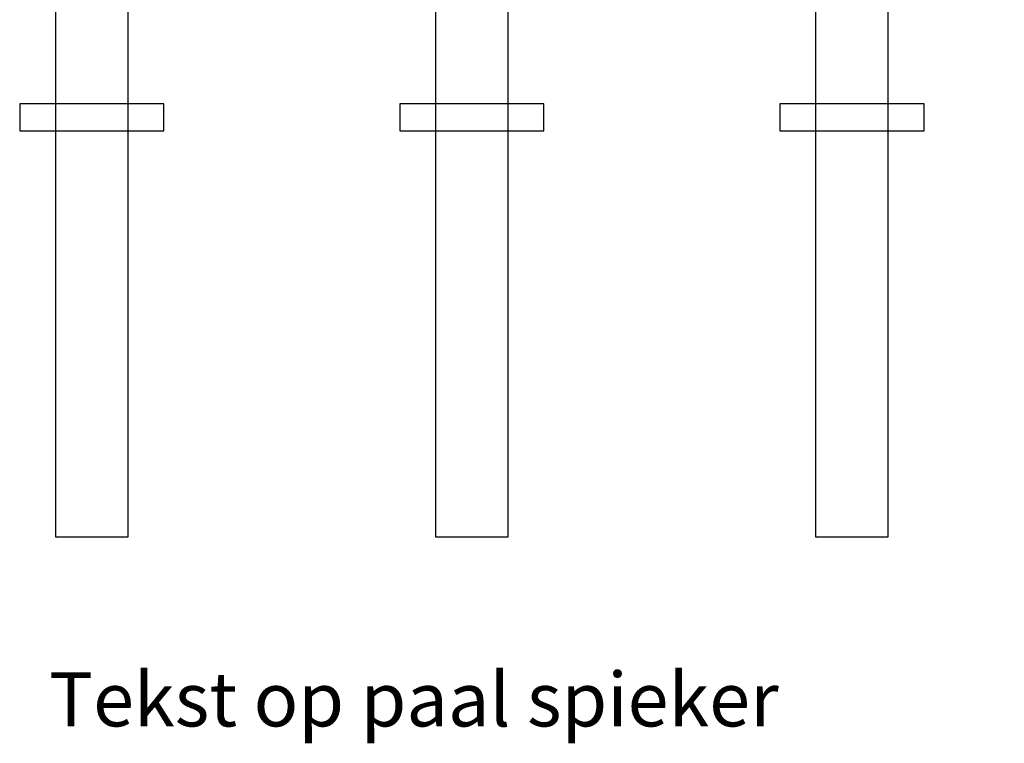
# Model space of a CAD drawing. Header units: metres. Extents: x -170212 to 42557, y -53864 to 18192.
# Tile 21 of 28: x 35827 to 38557, y 4020 to 6026. Entities that reach past the tile are written whole.
import ezdxf

# ---------------------------------------------------------------- set-up
doc = ezdxf.new("R2010")
doc.units = ezdxf.units.M
doc.header["$LTSCALE"] = 2
doc.layers.add('N-CO-HC-HOUTVORM_ZICHT_1-G', color=30, linetype='Continuous', lineweight=25)
doc.layers.add('X-XX-AL-DETAIL1-T50', color=130, linetype='Continuous', lineweight=50)
doc.styles.add('NLCS-ISO-M50-T50', font='NLCS-ISO.ttf', dxfattribs={"height": 0.25})

msp = doc.modelspace()

# ---------------------------------------------------------------- linework, layer by layer
at = {"layer": 'N-CO-HC-HOUTVORM_ZICHT_1-G'}
for points in [[(36057.2, 7791.7), (36127.2, 7791.7), (36127.2, 4591.7), (35927.2, 4591.7), (35927.2, 7791.7), (35997.2, 7791.7)], [(37111, 7791.7), (37181, 7791.7), (37181, 4591.7), (36981, 4591.7), (36981, 7791.7), (37051, 7791.7)], [(38164.8, 7791.7), (38234.8, 7791.7), (38234.8, 4591.7), (38034.8, 4591.7), (38034.8, 7791.7), (38104.8, 7791.7)]]:
    msp.add_lwpolyline(points, dxfattribs=at)
for points in [[(35827.2, 5792.5), (35827.2, 5717.5), (36227.2, 5717.5), (36227.2, 5792.5)], [(36881, 5792.5), (36881, 5717.5), (37281, 5717.5), (37281, 5792.5)], [(37934.8, 5792.5), (37934.8, 5717.5), (38334.8, 5717.5), (38334.8, 5792.5)]]:
    msp.add_lwpolyline(points, close=True, dxfattribs=at)

# ---------------------------------------------------------------- texts
at = {"layer": 'X-XX-AL-DETAIL1-T50', "insert": (35908.2, 4216.8), "char_height": 150, "attachment_point": 1, "style": 'NLCS-ISO-M50-T50'}
msp.add_mtext_dynamic_manual_height_columns('{\\C3;Tekst op paal spieker}', width=2003051.232, gutter_width=1250, heights=[0], dxfattribs=at)

doc.saveas('drawing.dxf')
